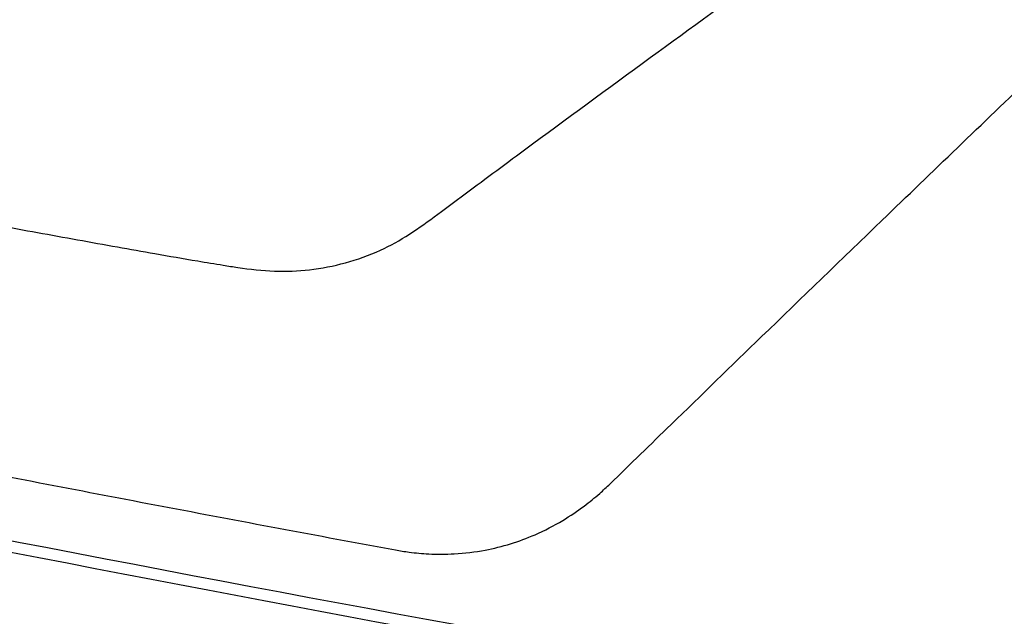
# Model space of a CAD drawing. Extents: x 89 to 1073, y 40 to 812.
# Tile 43 of 67: x 932.6 to 942.32, y 215.47 to 221.36. Entities that reach past the tile are written whole.
import ezdxf

# ---------------------------------------------------------------- set-up
doc = ezdxf.new("R2010")
doc.units = 0
doc.layers.get('0').update_dxf_attribs({"linetype": 'CONTINUOUS'})

msp = doc.modelspace()

# ---------------------------------------------------------------- linework, layer by layer
at = {"color": 7, "linetype": 'CONTINUOUS'}
msp.add_arc((1018.4629, 657.2143), 449.4071, 256.128251, 260.739324, dxfattribs=at)
for points, knots in [([(906.0885, 234.2994), (906.2861, 234.0285), (906.6762, 233.4937), (907.2608, 232.7025), (907.835, 231.9323), (908.3988, 231.183), (908.9516, 230.4545), (909.7521, 229.4082), (910.8085, 228.0461), (912.1311, 226.3684), (913.0575, 225.2186), (913.5936, 224.552), (913.7835, 224.3136), (914.0419, 223.9945), (914.3588, 223.6446), (914.6849, 223.3594), (914.9994, 223.1398), (915.2999, 222.9888), (915.6046, 222.8847), (916.1079, 222.7565), (917.1248, 222.5097), (918.966, 222.073), (921.4847, 221.5017), (924.3877, 220.878), (927.3684, 220.2715), (929.6589, 219.8302), (931.2104, 219.5412), (931.99, 219.398), (932.7743, 219.2557), (933.4228, 219.1376), (933.9506, 219.0438), (934.2992, 218.9844), (934.5723, 218.9388), (934.8256, 218.8978), (935.1113, 218.8672), (935.4688, 218.878), (935.8184, 218.95), (936.1507, 219.0657), (936.4521, 219.2348), (936.7369, 219.4435), (937.139, 219.7438), (937.8605, 220.2772), (938.8782, 221.024), (940.101, 221.9104), (941.3867, 222.8327), (942.7857, 223.8248), (944.3226, 224.9036), (945.3938, 225.6461), (945.9441, 226.0275)], [0, 0, 0, 0, 0.018997, 0.037515, 0.055554, 0.073115, 0.090198, 0.106803, 0.146756, 0.186151, 0.22499, 0.228085, 0.233011, 0.241636, 0.250556, 0.25944, 0.267273, 0.274472, 0.281789, 0.289859, 0.311843, 0.356859, 0.423779, 0.490739, 0.557548, 0.624621, 0.641361, 0.658117, 0.674869, 0.691622, 0.699446, 0.708374, 0.713697, 0.716705, 0.724372, 0.731764, 0.739691, 0.747769, 0.754931, 0.762354, 0.770707, 0.787445, 0.820306, 0.851703, 0.883551, 0.920183, 0.958998, 1, 1, 1, 1]), ([(938.4264, 216.776), (938.6269, 216.9711), (939.1242, 217.4548), (940.018, 218.3215), (941.207, 219.4702), (942.6962, 220.9017), (944.4916, 222.6172), (946.5984, 224.6178), (948.1205, 226.0496), (948.9317, 226.8126)], [0, 0, 0, 0, 0.058567, 0.145234, 0.259998, 0.402855, 0.573806, 0.772851, 1, 1, 1, 1]), ([(910.59, 221.0462), (915.9415, 219.7029), (921.5946, 218.4216), (933.45, 215.9953), (939.6522, 214.8503), (946.0993, 213.779)], [0, 0, 0, 0, 0.5, 0.5, 1, 1, 1, 1]), ([(916.8037, 220.1711), (917.1404, 220.0932), (917.8145, 219.9373), (918.8348, 219.7049), (919.8631, 219.4734), (920.8999, 219.2428), (921.9453, 219.0131), (922.9991, 218.7845), (924.0614, 218.5568), (925.1322, 218.3301), (926.2115, 218.1045), (927.2992, 217.8799), (928.3955, 217.6564), (929.5003, 217.4339), (930.6136, 217.2125), (931.7355, 216.9923), (932.8658, 216.7731), (934.0047, 216.5552), (935.1518, 216.3383), (935.9224, 216.1949), (936.3081, 216.1231)], [0, 0, 0, 0, 0.054569, 0.109252, 0.164051, 0.218966, 0.273996, 0.329143, 0.384405, 0.439783, 0.495278, 0.550889, 0.606618, 0.662463, 0.718425, 0.774504, 0.830702, 0.887016, 0.943449, 1, 1, 1, 1]), ([(936.3081, 216.1231), (936.353, 216.1155), (936.4627, 216.097), (936.6567, 216.0802), (936.9088, 216.0806), (937.1791, 216.1136), (937.4453, 216.1796), (937.7024, 216.275), (937.9456, 216.4002), (938.1563, 216.5422), (938.31, 216.6661), (938.3925, 216.744), (938.4264, 216.776)], [0, 0, 0, 0, 0.05806, 0.141785, 0.251166, 0.386885, 0.500009, 0.61375, 0.748846, 0.857876, 0.941597, 1, 1, 1, 1])]:
    msp.add_open_spline(points, degree=3, knots=knots, dxfattribs=at)

doc.saveas('drawing.dxf')
